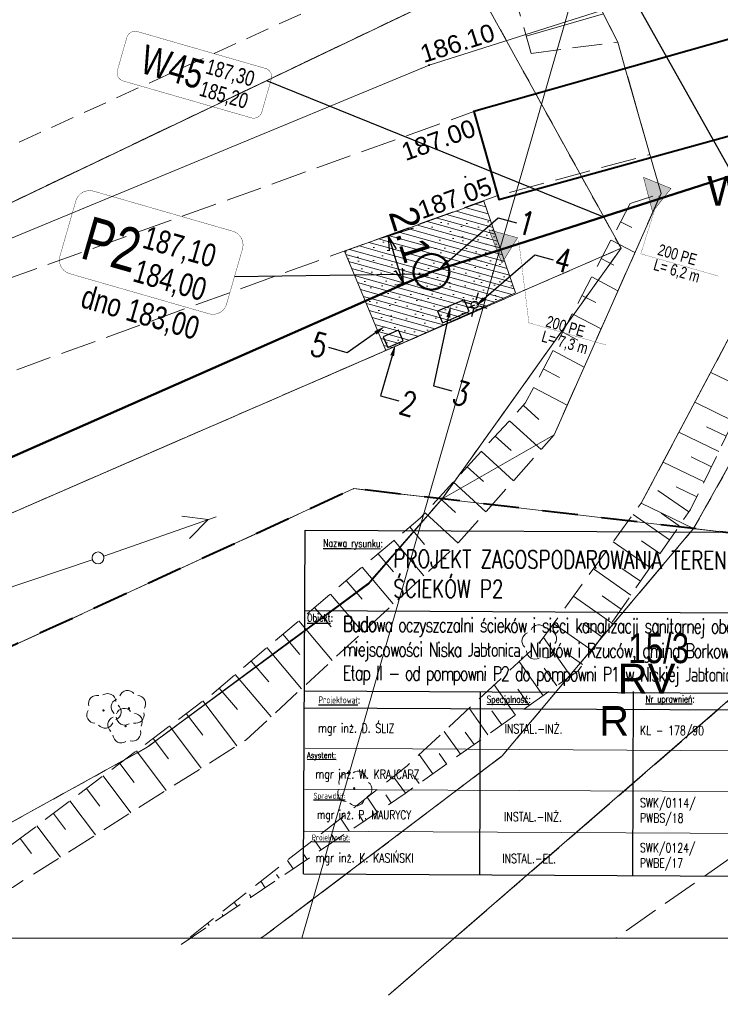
# Model space of a CAD drawing. Header units: metres. Extents: x 7482748 to 7484637, y 5684406 to 5687014.
# Tile 172 of 180: x 7484188 to 7484218, y 5685367 to 5685409. Entities that reach past the tile are written whole.
import ezdxf
from ezdxf import colors
from ezdxf.entities.mleader import LeaderData, LeaderLine
from ezdxf.enums import TextEntityAlignment as Align
from ezdxf.lldxf.tags import DXFTag
from ezdxf.math import Vec2, Vec3

# ---------------------------------------------------------------- set-up
doc = ezdxf.new("R2010")
doc.units = ezdxf.units.M
doc.header["$MEASUREMENT"] = 0
for name, pattern in [('ACAD_ISO03W100', [30, 12, -18]), ('BUBZ01_500', [1.75, 1.25, -0.5]), ('EGBO02_500', [2.5, 1.5, -1]), ('KTJZ01_500', [2, 1.5, -0.5]), ('l217_500', [2, 1.5, -0.5]), ('l218_500', [1, 0.5, -0.5]), ('PTTL_500', [1.5, 1, -0.5])]:
    doc.linetypes.add(name, pattern=pattern)
doc.layers.add('+opis sieci', color=7, linetype='Continuous')
doc.layers.add('IS_Węzeł_sieci_kanalizacyjnej_-_opisy', color=7, linetype='Continuous')
for name, color, linetype, lineweight in [('.domiar', 250, 'Continuous', 9), ('.ks gawitacja', 34, 'Continuous', 50), ('.ks tłoczny', 104, 'Continuous', 50), ('_Dzialki', 7, 'Continuous', 0), ('_Dzialki_opis', 7, 'Continuous', 0), ('_Kontury', 7, 'Continuous', 0), ('_Kontury_opis', 7, 'Continuous', 0), ('_Uzytki', 7, 'Continuous', 0), ('_Uzytki_opis', 7, 'Continuous', 0), ('BUBZ02_D', 7, 'BUBZ01_500', 13), ('BUBZ02_G', 7, 'BUBZ01_500', 13), ('BUBZ02_W', 7, 'Continuous', 13), ('GES__SUSM04_01P', 7, 'Continuous', 13), ('Kontur', 7, 'Continuous', 30), ('RTPW02_P', 7, 'Continuous', 0), ('SUPE_L_3', 1, 'Continuous', 13), ('TABELKI', 7, 'Continuous', 25)]:
    doc.layers.add(name, color=color, linetype=linetype, lineweight=lineweight)
for name, color, linetype, lineweight, true_color in [('_granica_obrębu', 7, 'Continuous', 0, 0x008000), ('GES__SUPS01_08P', 5, 'Continuous', 13, 0x0000ff), ('GES__SUPW_01_pL', 5, 'Continuous', 13, 0x0000ff), ('OBOP02_01', 7, 'Continuous', 13, 0x008000)]:
    doc.layers.add(name, color=color, linetype=linetype, lineweight=lineweight, true_color=true_color)
doc.layers.add('_ramki_nieplotowane', color=7, linetype='Continuous', lineweight=0, plot=False)
for name, color, linetype, lineweight, transparency in [('BUBI03_01', 7, 'Continuous', 40, 0.5), ('KTJZ01_O', 7, 'KTJZ01_500', 13, 0.5), ('PTTL04_O', 7, 'PTTL_500', 13, 0.5), ('RTPW02_G', 7, 'Continuous', 13, 0.25)]:
    doc.layers.add(name, color=color, linetype=linetype, lineweight=lineweight, transparency=transparency)
doc.layers.add('GES__SUPS01_08G', color=5, linetype='Continuous', lineweight=13, true_color=0x0000ff, transparency=0.25)
doc.layers.add('PTWP02_O', color=7, linetype='Continuous', lineweight=13, true_color=0x59d9ff, transparency=0.5)
doc.layers.add('IS_kanalizacja_sanitarna', color=7, linetype='SOLID', true_color=0x000000)
doc.layers.add('IS_Opisy_działek_Net', color=7, linetype='SOLID', true_color=0x000000)
doc.styles.get("Standard").update_dxf_attribs({"font": 'simplex.shx', "width": 0.75})
doc.styles.add('STYL_ARIAL', font='simplex.shx', dxfattribs={"width": 0.75, "oblique": 0.1})
doc.styles.add('Style-Arial', font='arial.ttf')
tags = doc.linetypes.add('SOLID', pattern=[10, 10, 0]).pattern_tags.tags
tags[6:7] = [DXFTag(74, 4), DXFTag(75, 0), DXFTag(340, '0'), DXFTag(46, 0.0), DXFTag(50, 0.0), DXFTag(44, 0.0), DXFTag(45, 0.0)]
tags[4:5] = [DXFTag(74, 4), DXFTag(75, 0), DXFTag(340, '0'), DXFTag(46, 0.0), DXFTag(50, 0.0), DXFTag(44, 0.0), DXFTag(45, 0.0)]
doc.dimstyles.get("Standard").update_dxf_attribs({"dimtxt": 0.18, "dimasz": 0.18, "dimexe": 0.18, "dimexo": 0.0625, "dimgap": 0.09, "dimtad": 0, "dimtih": 1, "dimtoh": 1, "dimdec": 4, "dimzin": 0, "dimdsep": 46, "dimtxsty": 'Standard', "dimcen": 0.09, "dimadec": 0, "dimazin": 0, "dimtfac": 1, "dimtdec": 4, "dimtofl": 0, "dimtmove": 0, "dimatfit": 3, "dimfxl": 0, "dimtolj": 1, "dimtzin": 0, "dimarcsym": 0})

# ---------------------------------------------------------------- blocks, each defined once
blk = doc.blocks.new('OBOP02_01_22')
at = {"layer": 'OBOP02_01', "linetype": 'Continuous', "lineweight": 13}
h = blk.add_hatch(color=256, dxfattribs=at)
edge = h.paths.add_edge_path()
edge.add_arc((0, 0), 0.05, 0, 360)
for centre, start, end in [((-0.38, 0.12), 102, 222), ((0, 0.4), 30, 150), ((0.38, 0.12), 318, 78), ((-0.24, -0.32), 174, 294), ((0.24, -0.32), 246, 6)]:
    blk.add_arc(centre, 0.35, start, end, dxfattribs=at)
blk = doc.blocks.new('OBOP02_01_26')
at = {"layer": 'OBOP02_01', "linetype": 'Continuous', "lineweight": 13}
h = blk.add_hatch(color=256, dxfattribs=at)
edge = h.paths.add_edge_path()
edge.add_arc((0, 0), 0.05, 0, 360)
for centre, start, end in [((-0.38, 0.12), 102, 222), ((0, 0.4), 30, 150), ((0.38, 0.12), 318, 78), ((-0.24, -0.32), 174, 294), ((0.24, -0.32), 246, 6)]:
    blk.add_arc(centre, 0.35, start, end, dxfattribs=at)
blk = doc.blocks.new('OBOP02_01_30')
at = {"layer": 'OBOP02_01', "linetype": 'Continuous', "lineweight": 13}
h = blk.add_hatch(color=256, dxfattribs=at)
edge = h.paths.add_edge_path()
edge.add_arc((0, 0), 0.05, 0, 360)
for centre, start, end in [((-0.38, 0.12), 102, 222), ((0, 0.4), 30, 150), ((0.38, 0.12), 318, 78), ((-0.24, -0.32), 174, 294), ((0.24, -0.32), 246, 6)]:
    blk.add_arc(centre, 0.35, start, end, dxfattribs=at)
blk = doc.blocks.new('OBOP02_01_31')
at = {"layer": 'OBOP02_01', "linetype": 'Continuous', "lineweight": 13}
h = blk.add_hatch(color=256, dxfattribs=at)
edge = h.paths.add_edge_path()
edge.add_arc((0, 0), 0.05, 0, 360)
for centre, start, end in [((-0.38, 0.12), 102, 222), ((0, 0.4), 30, 150), ((0.38, 0.12), 318, 78), ((-0.24, -0.32), 174, 294), ((0.24, -0.32), 246, 6)]:
    blk.add_arc(centre, 0.35, start, end, dxfattribs=at)
blk = doc.blocks.new('OBOP02_01_32')
at = {"layer": 'OBOP02_01', "linetype": 'Continuous', "lineweight": 13}
h = blk.add_hatch(color=256, dxfattribs=at)
edge = h.paths.add_edge_path()
edge.add_arc((0, 0), 0.05, 0, 360)
for centre, start, end in [((-0.38, 0.12), 102, 222), ((0, 0.4), 30, 150), ((0.38, 0.12), 318, 78), ((-0.24, -0.32), 174, 294), ((0.24, -0.32), 246, 6)]:
    blk.add_arc(centre, 0.35, start, end, dxfattribs=at)
blk = doc.blocks.new('RTPW01_1')
at = {"layer": 'RTPW02_P', "linetype": 'Continuous', "lineweight": 0}
h = blk.add_hatch(color=256, dxfattribs=at)
edge = h.paths.add_edge_path()
edge.add_arc((0, 0), 0.045, 0, 360)
blk = doc.blocks.new('SUPS01')
at = {"layer": 'GES__SUPS01_08P', "linetype": 'Continuous', "lineweight": 13}
h = blk.add_hatch(color=256, dxfattribs=at)
edge = h.paths.add_edge_path()
edge.add_arc((0, 0), 0.045, 0, 360)
blk = doc.blocks.new('SUSM04_01_1')
at = {"layer": 'GES__SUSM04_01P', "linetype": 'Continuous', "lineweight": 13}
blk.add_circle((0, 0), 0.25, dxfattribs=at)
blk = doc.blocks.new('TerminatorOpen_0.5')
at = {"color": 0, "linetype": 'ByBlock', "lineweight": -2}
for q in [(-1, 0.25), (-1, 0), (-1, -0.25)]:
    blk.add_line((0, 0), q, dxfattribs=at)
blk = doc.blocks.new('*D1004')
at = {"layer": '.domiar', "color": 0, "linetype": 'Continuous', "lineweight": -2, "transparency": 16777216}
for p, q in [((7484205.025, 5685399.853), (7484203.693, 5685399.427)), ((7484204.426, 5685398.117), (7484204.164, 5685398.938)), ((7484205.658, 5685397.87), (7484204.326, 5685397.445))]:
    blk.add_line(p, q, dxfattribs=at)
at = {"layer": 'Defpoints', "color": 0, "linetype": 'Continuous', "transparency": 16777216}
for p in [(7484205.311, 5685399.944), (7484203.979, 5685399.519), (7484205.944, 5685397.962)]:
    blk.add_point(p, dxfattribs=at)
at = {"layer": '.domiar', "color": 0, "linetype": 'Continuous', "lineweight": -2, "transparency": 16777216, "xscale": 0.61, "yscale": 0.61, "zscale": 0.61}
for p, rotation in [((7484203.979, 5685399.519), 107.7108194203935), ((7484204.612, 5685397.536), 287.7108194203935)]:
    blk.add_blockref('TerminatorOpen_0.5', p, dxfattribs=dict(at, rotation=rotation))
at = {"layer": '.domiar', "color": 0, "linetype": 'Continuous', "transparency": 16777216, "insert": (7484204.905, 5685399.586), "char_height": 1.2, "attachment_point": 5, "rotation": 287.7108, "style": 'Style-Arial'}
blk.add_mtext('\\A1;2.1', dxfattribs=at)

msp = doc.modelspace()

# ---------------------------------------------------------------- hatches: boundary and pattern name
at = {"layer": '.domiar', "linetype": 'Continuous'}
h = msp.add_hatch(dxfattribs=at)
h.set_pattern_fill('ASPHALT', color=256, scale=2, angle=-15.536536)
h.set_pattern_definition([(344.463463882, (-1248393.6386, 2211905.416), (0.53570561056, 1.92691969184), [0, -2]), (344.463463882, (-1248395.3385, 2211906.1688), (0.53570561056, 1.92691969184), [0, -2]), (344.463463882, (-1248395.6146, 2211905.2131), (0.53570561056, 1.92691969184), [0, -2]), (344.463463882, (-1248394.5045, 2211904.8578), (0.53570561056, 1.92691969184), [0, -2]), (344.463463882, (-1248394.0896, 2211904.7269), (0.53570561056, 1.92691969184), [0, -2]), (344.463463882, (-1248394.3146, 2211906.1383), (0.53570561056, 1.92691969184), [0, -2]), (344.463463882, (-1248393.5932, 2211905.9897), (0.53570561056, 1.92691969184), [0, -2]), (344.463463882, (-1248394.7144, 2211905.7826), (0.53570561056, 1.92691969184), [0, -2]), (344.463463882, (-1248394.6722, 2211905.3558), (0.53570561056, 1.92691969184), [0, -2]), (344.463463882, (-1248395.0658, 2211905.2836), (0.53570561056, 1.92691969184), [0, -2]), (344.463463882, (-1248395.177, 2211905.574), (0.53570561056, 1.92691969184), [0, -2]), (344.463463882, (-1248394.0148, 2211905.2197), (0.53570561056, 1.92691969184), [0, -2]), (344.463463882, (-1248394.4901, 2211905.9174), (0.53570561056, 1.92691969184), [0, -2]), (344.463463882, (-1248394.7908, 2211906.2915), (0.53570561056, 1.92691969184), [0, -2]), (344.463463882, (-1248393.996, 2211905.754), (0.53570561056, 1.92691969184), [0, -2]), (344.463463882, (-1248395.2645, 2211905.894), (0.53570561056, 1.92691969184), [0, -2]), (344.463463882, (-1248394.6524, 2211905.1843), (0.53570561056, 1.92691969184), [0, -2]), (344.463463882, (-1248394.3778, 2211904.3245), (0.53570561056, 1.92691969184), [0, -2]), (344.463463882, (-1248395.5751, 2211904.6833), (0.53570561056, 1.92691969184), [0, -2]), (344.463463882, (-1248395.022, 2211904.732), (0.53570561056, 1.92691969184), [0, -2]), (344.463463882, (-1248395.4124, 2211904.8767), (0.53570561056, 1.92691969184), [0, -2]), (344.463463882, (-1248395.3347, 2211906.5457), (0.53570561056, 1.92691969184), [2, 0]), (344.463463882, (-1248395.4017, 2211906.3048), (0.53570561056, 1.92691969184), [2, 0]), (344.463463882, (-1248395.4687, 2211906.064), (0.53570561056, 1.92691969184), [2, 0]), (344.463463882, (-1248395.5356, 2211905.823), (0.53570561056, 1.92691969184), [2, 0]), (344.463463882, (-1248395.6026, 2211905.5822), (0.53570561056, 1.92691969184), [2, 0]), (344.463463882, (-1248395.6695, 2211905.3413), (0.53570561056, 1.92691969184), [2, 0]), (344.463463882, (-1248395.7365, 2211905.1005), (0.53570561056, 1.92691969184), [2, 0]), (344.463463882, (-1248395.8035, 2211904.8596), (0.53570561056, 1.92691969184), [2, 0])])
h.paths.add_polyline_path([(7484207.99042, 5685400.98217), (7484202.13255, 5685398.88483), (7484203.87922, 5685394.7147), (7484209.32608, 5685397.13286)])
at = {"layer": 'IS_kanalizacja_sanitarna', "linetype": 'Continuous', "ltscale": 0.01}
for points in [[(7484215.85484, 5685401.51776), (7484214.6967, 5685401.98809), (7484215.07903, 5685400.53764)], [(7484209.40917, 5685399.44572), (7484208.20493, 5685399.78085), (7484208.75027, 5685398.38349)]]:
    msp.add_hatch(color=256, dxfattribs=at).paths.add_polyline_path(points)

# ---------------------------------------------------------------- linework, layer by layer
at = {"layer": '.domiar', "linetype": 'Continuous'}
for points in [[(7484162.52355, 5685422.51013), (7484162.52355, 5685370.01013), (7484236.77355, 5685370.01013), (7484236.77355, 5685422.51013), (7484162.52355, 5685422.51013)], [(7484207.99042, 5685400.98217), (7484202.13255, 5685398.88483), (7484203.87922, 5685394.7147), (7484209.32608, 5685397.13286), (7484207.99042, 5685400.98217)], [(7484200.48228, 5685377.99845), (7484234.27028, 5685377.78916)], [(7484200.47355, 5685376.25986), (7484227.47758, 5685376.12904)], [(7484200.46475, 5685374.50805), (7484227.46894, 5685374.37503)]]:
    msp.add_lwpolyline(points, dxfattribs=at)
at = {"layer": '.ks gawitacja', "linetype": 'Continuous'}
msp.add_lwpolyline([(7484205.7915, 5685398.01553), (7484162.52355, 5685378.91923)], dxfattribs=at)
msp.add_ellipse((7484205.79271, 5685398.01525), major_axis=(0.75, 0), ratio=1, dxfattribs=at)
at = {"layer": '.ks tłoczny', "color": 111, "linetype": 'Continuous', "true_color": 0x70ffb8}
msp.add_lwpolyline([(7484224.40289, 5685403.9757), (7484205.7915, 5685398.01553)], dxfattribs=at)
at = {"color": 1, "linetype": 'ByBlock', "lineweight": 30}
for p, q in [((7484207.74722, 5685397.13841), (7484207.65868, 5685396.81993)), ((7484207.10192, 5685396.77386), (7484207.4204, 5685396.68532)), ((7484207.31496, 5685396.50717), (7484207.60685, 5685396.63348)), ((7484207.55501, 5685396.44704), (7484207.46647, 5685396.12856)), ((7484207.79329, 5685396.58165), (7484208.11177, 5685396.49311))]:
    msp.add_line(p, q, dxfattribs=at)
msp.add_lwpolyline([(7484207.1592, 5685396.83363), (7484206.04989, 5685396.35644), (7484206.25961, 5685395.86891), (7484207.36892, 5685396.3461)], close=True, dxfattribs=at)
msp.add_circle((7484207.60685, 5685396.63348), 0.14337, dxfattribs=at)
at = {"layer": '_Dzialki', "color": 96, "linetype": 'Continuous', "true_color": 0x008000, "flags": 128}
for points in [[(7484207.57428, 5685410.21261), (7484162.52355, 5685388.68986)], [(7484207.57428, 5685410.21261), (7484213.75428, 5685399.00261)], [(7484216.80428, 5685387.22261), (7484225.51428, 5685402.75261)], [(7484213.75428, 5685399.00261), (7484162.52355, 5685376.74158)], [(7484213.75428, 5685399.00261), (7484206.23428, 5685388.47261)], [(7484162.52355, 5685370.45921), (7484202.53428, 5685388.90261)], [(7484202.53428, 5685388.90261), (7484206.23428, 5685388.47261)], [(7484203.15428, 5685384.94261), (7484206.23428, 5685388.47261)], [(7484206.23428, 5685388.47261), (7484216.80428, 5685387.22261)], [(7484208.76428, 5685377.67261), (7484216.80428, 5685387.22261)], [(7484225.41428, 5685386.20261), (7484216.80428, 5685387.22261)], [(7484203.98428, 5685367.61261), (7484225.41428, 5685386.20261)], [(7484193.85428, 5685378.03261), (7484203.15428, 5685384.94261)], [(7484181.99428, 5685371.48261), (7484193.85428, 5685378.03261)], [(7484198.75428, 5685370.09261), (7484208.76428, 5685377.67261)], [(7484198.60975, 5685370.01013), (7484198.75428, 5685370.09261)]]:
    msp.add_lwpolyline(points, dxfattribs=at)
at = {"layer": '_granica_obrębu', "linetype": 'EGBO02_500', "lineweight": 40, "flags": 128}
msp.add_lwpolyline([(7484236.77355, 5685384.8624), (7484225.41428, 5685386.20261), (7484216.80428, 5685387.22261), (7484206.23428, 5685388.47261), (7484202.53428, 5685388.90261), (7484162.52355, 5685370.45921)], dxfattribs=at)
at = {"layer": '_Kontury', "color": 96, "linetype": 'l217_500', "true_color": 0x008000, "flags": 128}
for points in [[(7484162.52355, 5685388.68986), (7484207.57428, 5685410.21261)], [(7484225.51428, 5685402.75261), (7484216.80428, 5685387.22261)], [(7484213.75428, 5685399.00261), (7484162.52355, 5685376.74158)], [(7484206.23428, 5685388.47261), (7484213.75428, 5685399.00261)], [(7484162.52355, 5685370.45921), (7484202.53428, 5685388.90261)], [(7484202.53428, 5685388.90261), (7484206.23428, 5685388.47261)], [(7484203.15428, 5685384.94261), (7484206.23428, 5685388.47261)], [(7484216.80428, 5685387.22261), (7484208.76428, 5685377.67261)], [(7484216.80428, 5685387.22261), (7484225.41428, 5685386.20261)], [(7484193.85428, 5685378.03261), (7484203.15428, 5685384.94261)], [(7484220.82428, 5685382.21261), (7484212.65428, 5685375.12261)], [(7484181.99428, 5685371.48261), (7484193.85428, 5685378.03261)], [(7484208.76428, 5685377.67261), (7484198.75428, 5685370.09261)], [(7484212.65428, 5685375.12261), (7484203.98428, 5685367.61261)], [(7484198.75428, 5685370.09261), (7484198.60975, 5685370.01013)]]:
    msp.add_lwpolyline(points, dxfattribs=at)
at = {"layer": '_ramki_nieplotowane', "color": 3, "linetype": 'Continuous', "lineweight": 0, "flags": 128}
msp.add_lwpolyline([(7484200.34329, 5685370.01013), (7484215.42973, 5685422.51013)], dxfattribs=at)
at = {"layer": '_Uzytki', "color": 96, "linetype": 'l218_500', "true_color": 0x008000, "flags": 128}
for points in [[(7484207.57428, 5685410.21261), (7484162.52355, 5685388.68986)], [(7484213.75428, 5685399.00261), (7484207.57428, 5685410.21261)], [(7484216.80428, 5685387.22261), (7484225.51428, 5685402.75261)], [(7484162.52355, 5685376.74158), (7484213.75428, 5685399.00261)], [(7484206.23428, 5685388.47261), (7484213.75428, 5685399.00261)], [(7484162.52355, 5685370.45921), (7484202.53428, 5685388.90261)], [(7484202.53428, 5685388.90261), (7484206.23428, 5685388.47261)], [(7484206.23428, 5685388.47261), (7484203.15428, 5685384.94261)], [(7484208.76428, 5685377.67261), (7484216.80428, 5685387.22261)], [(7484225.41428, 5685386.20261), (7484216.80428, 5685387.22261)], [(7484203.15428, 5685384.94261), (7484193.85428, 5685378.03261)], [(7484220.82428, 5685382.21261), (7484212.65428, 5685375.12261)], [(7484193.85428, 5685378.03261), (7484181.99428, 5685371.48261)], [(7484198.75428, 5685370.09261), (7484208.76428, 5685377.67261)], [(7484212.65428, 5685375.12261), (7484203.98428, 5685367.61261)], [(7484198.60975, 5685370.01013), (7484198.75428, 5685370.09261)]]:
    msp.add_lwpolyline(points, dxfattribs=at)
at = {"layer": 'BUBI03_01', "linetype": 'Continuous', "lineweight": 40, "flags": 128}
msp.add_lwpolyline([(7484236.38428, 5685412.93261), (7484207.57428, 5685404.75261), (7484208.62428, 5685401.05261), (7484237.66428, 5685409.08261), (7484236.38428, 5685412.93261)], close=True, dxfattribs=at)
at = {"layer": 'BUBZ02_D', "linetype": 'BUBZ01_500', "lineweight": 13, "flags": 128}
for points in [[(7484209.98428, 5685407.19261), (7484213.61428, 5685407.67261), (7484208.50428, 5685417.71261), (7484205.73583, 5685422.51013)], [(7484237.30428, 5685406.47261), (7484237.37428, 5685408.19261), (7484222.54428, 5685403.25261), (7484214.60428, 5685388.29261), (7484210.33428, 5685382.43261), (7484204.76428, 5685377.25261), (7484195.27428, 5685369.75261)], [(7484175.21428, 5685368.32261), (7484175.53428, 5685367.23261), (7484188.19428, 5685372.14261), (7484198.01428, 5685378.35261), (7484206.69428, 5685386.37261), (7484210.94428, 5685391.16261), (7484215.43428, 5685401.30261), (7484214.14428, 5685400.89261)]]:
    msp.add_lwpolyline(points, dxfattribs=at)
at = {"layer": 'BUBZ02_G', "linetype": 'BUBZ01_500', "lineweight": 13, "flags": 128}
for points in [[(7484203.34982, 5685422.51013), (7484207.26428, 5685416.61261), (7484209.98428, 5685407.19261)], [(7484195.27428, 5685369.75261), (7484204.68428, 5685376.09261), (7484211.95428, 5685381.25261), (7484216.67428, 5685388.02261), (7484223.48428, 5685402.05261), (7484237.30428, 5685406.47261)], [(7484214.14428, 5685400.89261), (7484209.73428, 5685392.49261), (7484205.31428, 5685387.66261), (7484196.54428, 5685380.24261), (7484187.96428, 5685373.79261), (7484175.21428, 5685368.32261)]]:
    msp.add_lwpolyline(points, dxfattribs=at)
at = {"layer": 'BUBZ02_W', "linetype": 'Continuous', "lineweight": 13}
for p, q in [((7484209.77428, 5685407.92261), (7484213.01428, 5685408.85261)), ((7484213.73428, 5685400.12261), (7484214.21428, 5685399.87261)), ((7484213.33428, 5685399.34261), (7484214.33428, 5685398.82261)), ((7484212.92428, 5685398.57261), (7484213.45428, 5685398.29261)), ((7484212.52428, 5685397.80261), (7484213.62428, 5685397.22261)), ((7484212.11428, 5685397.02261), (7484212.69428, 5685396.72261)), ((7484211.70428, 5685396.25261), (7484212.91428, 5685395.61261)), ((7484211.30428, 5685395.47261), (7484211.93428, 5685395.14261)), ((7484210.89428, 5685394.70261), (7484212.20428, 5685394.01261)), ((7484210.48428, 5685393.93261), (7484211.17428, 5685393.57261)), ((7484219.10428, 5685393.02261), (7484217.52428, 5685393.78261)), ((7484210.08428, 5685393.15261), (7484211.49428, 5685392.41261)), ((7484209.65428, 5685392.40261), (7484210.30428, 5685391.80261)), ((7484218.48428, 5685391.74261), (7484216.85428, 5685392.53261)), ((7484209.06428, 5685391.75261), (7484210.39428, 5685390.54261)), ((7484218.17428, 5685391.10261), (7484217.34428, 5685391.50261)), ((7484208.47428, 5685391.11261), (7484209.14428, 5685390.50261)), ((7484217.86428, 5685390.46261), (7484216.18428, 5685391.27261)), ((7484207.88428, 5685390.47261), (7484209.23428, 5685389.23261)), ((7484217.55428, 5685389.82261), (7484216.70428, 5685390.24261)), ((7484207.29428, 5685389.82261), (7484207.97428, 5685389.20261)), ((7484217.24428, 5685389.19261), (7484215.52428, 5685390.02261)), ((7484206.70428, 5685389.18261), (7484208.07428, 5685387.92261)), ((7484216.60428, 5685387.92261), (7484215.30428, 5685388.82261)), ((7484216.93428, 5685388.55261), (7484216.06428, 5685388.97261)), ((7484206.11428, 5685388.53261), (7484206.80428, 5685387.90261)), ((7484205.52428, 5685387.89261), (7484206.91428, 5685386.61261)), ((7484215.79428, 5685386.75261), (7484214.26428, 5685387.82261)), ((7484216.19428, 5685387.34261), (7484215.43428, 5685387.87261)), ((7484204.88428, 5685387.29261), (7484205.49428, 5685386.56261)), ((7484204.21428, 5685386.73261), (7484205.47428, 5685385.24261)), ((7484214.98428, 5685385.59261), (7484213.42428, 5685386.67261)), ((7484215.38428, 5685386.17261), (7484214.61428, 5685386.71261)), ((7484203.54428, 5685386.17261), (7484204.19428, 5685385.41261)), ((7484202.88428, 5685385.60261), (7484204.18428, 5685384.06261)), ((7484214.16428, 5685384.42261), (7484212.59428, 5685385.53261)), ((7484214.57428, 5685385.01261), (7484213.79428, 5685385.55261)), ((7484202.21428, 5685385.04261), (7484202.88428, 5685384.25261)), ((7484201.54428, 5685384.47261), (7484202.90428, 5685382.87261)), ((7484213.35428, 5685383.26261), (7484211.75428, 5685384.38261)), ((7484213.76428, 5685383.84261), (7484212.96428, 5685384.40261)), ((7484200.88428, 5685383.91261), (7484201.57428, 5685383.09261)), ((7484200.21428, 5685383.34261), (7484201.62428, 5685381.68261)), ((7484212.54428, 5685382.10261), (7484210.91428, 5685383.23261)), ((7484212.95428, 5685382.68261), (7484212.14428, 5685383.24261)), ((7484199.54428, 5685382.78261), (7484200.26428, 5685381.93261)), ((7484211.63428, 5685381.03261), (7484210.49428, 5685382.64261)), ((7484198.87428, 5685382.22261), (7484200.33428, 5685380.49261)), ((7484212.13428, 5685381.51261), (7484211.38428, 5685382.04261)), ((7484198.21428, 5685381.65261), (7484198.95428, 5685380.78261)), ((7484210.48428, 5685380.20261), (7484209.47428, 5685381.63261)), ((7484211.05428, 5685380.61261), (7484210.52428, 5685381.36261)), ((7484197.54428, 5685381.09261), (7484199.05428, 5685379.31261)), ((7484196.87428, 5685380.52261), (7484197.64428, 5685379.62261)), ((7484209.32428, 5685379.38261), (7484208.42428, 5685380.65261)), ((7484209.90428, 5685379.79261), (7484209.42428, 5685380.47261)), ((7484196.19428, 5685379.98261), (7484197.61428, 5685378.09261)), ((7484208.16428, 5685378.56261), (7484207.37428, 5685379.68261)), ((7484208.74428, 5685378.97261), (7484208.32428, 5685379.57261)), ((7484195.49428, 5685379.45261), (7484196.18428, 5685378.54261)), ((7484194.79428, 5685378.93261), (7484196.12428, 5685377.16261)), ((7484207.00428, 5685377.74261), (7484206.32428, 5685378.70261)), ((7484207.58428, 5685378.15261), (7484207.21428, 5685378.67261)), ((7484194.10428, 5685378.40261), (7484194.74428, 5685377.55261)), ((7484193.40428, 5685377.88261), (7484194.64428, 5685376.22261)), ((7484205.85428, 5685376.92261), (7484205.27428, 5685377.73261)), ((7484206.42428, 5685377.33261), (7484206.11428, 5685377.77261)), ((7484192.70428, 5685377.35261), (7484193.30428, 5685376.55261)), ((7484192.00428, 5685376.83261), (7484193.16428, 5685375.28261)), ((7484204.69428, 5685376.10261), (7484204.23428, 5685376.74261)), ((7484205.27428, 5685376.51261), (7484205.01428, 5685376.87261)), ((7484191.30428, 5685376.30261), (7484191.86428, 5685375.56261)), ((7484190.60428, 5685375.78261), (7484191.68428, 5685374.35261)), ((7484203.51428, 5685375.30261), (7484203.09428, 5685375.93261)), ((7484204.10428, 5685375.70261), (7484203.87428, 5685376.03261)), ((7484189.91428, 5685375.25261), (7484190.42428, 5685374.57261)), ((7484202.33428, 5685374.51261), (7484201.97428, 5685375.05261)), ((7484202.92428, 5685374.91261), (7484202.73428, 5685375.20261)), ((7484189.21428, 5685374.73261), (7484190.20428, 5685373.41261)), ((7484188.51428, 5685374.20261), (7484188.98428, 5685373.57261)), ((7484201.16428, 5685373.72261), (7484200.85428, 5685374.16261)), ((7484201.74428, 5685374.11261), (7484201.58428, 5685374.36261)), ((7484199.98428, 5685372.92261), (7484199.74428, 5685373.28261)), ((7484200.57428, 5685373.32261), (7484200.43428, 5685373.52261)), ((7484199.39428, 5685372.53261), (7484199.28428, 5685372.68261)), ((7484198.80428, 5685372.13261), (7484198.62428, 5685372.40261)), ((7484198.21428, 5685371.73261), (7484198.14428, 5685371.84261)), ((7484197.62428, 5685371.34261), (7484197.50428, 5685371.52261)), ((7484197.04428, 5685370.94261), (7484196.99428, 5685371.01261)), ((7484196.45428, 5685370.54261), (7484196.39428, 5685370.63261)), ((7484195.86428, 5685370.15261), (7484195.84428, 5685370.17261))]:
    msp.add_line(p, q, dxfattribs=at)
at = {"layer": 'GES__SUPW_01_pL', "linetype": 'Continuous', "lineweight": 13, "flags": 128}
msp.add_lwpolyline([(7484162.52355, 5685387.53914), (7484185.94428, 5685398.52261), (7484205.69428, 5685406.70261), (7484236.77355, 5685416.57724)], dxfattribs=at)
at = {"layer": 'IS_kanalizacja_sanitarna', "linetype": 'Continuous', "ltscale": 0.01, "const_width": 0.02}
for points in [[(7484215.85484, 5685401.51776), (7484214.6967, 5685401.98809), (7484215.07903, 5685400.53764), (7484215.85484, 5685401.51776)], [(7484209.40917, 5685399.44572), (7484208.20493, 5685399.78085), (7484208.75027, 5685398.38349), (7484209.40917, 5685399.44572)]]:
    msp.add_lwpolyline(points, dxfattribs=at)
at = {"layer": 'IS_Opisy_działek_Net', "linetype": 'Continuous', "ltscale": 0.01, "const_width": 0.01}
for points in [[(7484215.35649, 5685401.22518), (7484214.5851, 5685398.77287), (7484217.84277, 5685397.83497)], [(7484209.45655, 5685399.32616), (7484209.88395, 5685395.87405), (7484213.14162, 5685394.93615)]]:
    msp.add_lwpolyline(points, dxfattribs=at)
at = {"layer": 'IS_Węzeł_sieci_kanalizacyjnej_-_opisy', "color": 18, "linetype": 'SOLID', "ltscale": 0.01, "true_color": 0x000000}
for points in [[(7484207.19629, 5685422.13334), (7484218.38899, 5685402.18575)], [(7484198.86176, 5685406.05025), (7484213.02193, 5685400.33103)], [(7484197.52034, 5685397.82143), (7484205.53305, 5685397.93302)]]:
    msp.add_lwpolyline(points, dxfattribs=at)
at = {"layer": 'IS_Węzeł_sieci_kanalizacyjnej_-_opisy', "color": 18, "linetype": 'SOLID', "ltscale": 0.01, "true_color": 0x000000, "const_width": 0.015}
for points in [[(7484192.84476, 5685406.03488), (7484198.22136, 5685404.48692, 0.414214), (7484198.66691, 5685404.73327), (7484199.06531, 5685406.11706, 0.414214), (7484198.81896, 5685406.56261), (7484193.44236, 5685408.11057, 0.414214), (7484192.99681, 5685407.86422), (7484192.59841, 5685406.48043, 0.414214), (7484192.84476, 5685406.03488)], [(7484190.5985, 5685397.93595), (7484196.44277, 5685396.25335, 0.414214), (7484197.18742, 5685396.66507), (7484197.85327, 5685398.97779, 0.414214), (7484197.44155, 5685399.72243), (7484191.59727, 5685401.40504, 0.414214), (7484190.85263, 5685400.99332), (7484190.18678, 5685398.68059, 0.414214), (7484190.5985, 5685397.93595)]]:
    msp.add_lwpolyline(points, format="xyb", dxfattribs=at)
at = {"layer": 'Kontur', "linetype": 'ACAD_ISO03W100', "lineweight": 30, "ltscale": 3}
for p, q in [((7484204.40147, 5685395.56929), (7484203.75999, 5685395.28911)), ((7484203.75999, 5685395.28911), (7484203.96012, 5685394.83091)), ((7484204.6016, 5685395.11109), (7484204.40147, 5685395.56929)), ((7484203.96012, 5685394.83091), (7484204.6016, 5685395.11109))]:
    msp.add_line(p, q, dxfattribs=at)
at = {"layer": 'KTJZ01_O', "linetype": 'KTJZ01_500', "lineweight": 13, "flags": 128}
for points in [[(7484162.52355, 5685383.20057), (7484175.38428, 5685389.19261), (7484208.58428, 5685401.22261), (7484214.96428, 5685402.94261), (7484213.93428, 5685406.56261), (7484207.57428, 5685404.75261), (7484173.92428, 5685392.66261), (7484162.52355, 5685387.29087)], [(7484219.50094, 5685370.01013), (7484235.58428, 5685381.86261), (7484236.09428, 5685381.90261), (7484239.30428, 5685387.41261), (7484237.89428, 5685387.01261), (7484213.52429, 5685370.01013)]]:
    msp.add_lwpolyline(points, dxfattribs=at)
at = {"layer": 'PTTL04_O', "linetype": 'PTTL_500', "lineweight": 13, "flags": 128}
msp.add_lwpolyline([(7484162.52355, 5685391.66365), (7484205.43428, 5685411.18261), (7484194.45428, 5685429.59261)], dxfattribs=at)
at = {"layer": 'PTWP02_O', "linetype": 'Continuous', "lineweight": 13, "flags": 128}
for points in [[(7484205.73583, 5685422.51013), (7484208.50428, 5685417.71261), (7484213.61428, 5685407.67261), (7484213.93428, 5685406.56261), (7484214.96428, 5685402.94261), (7484215.43428, 5685401.30261), (7484210.94428, 5685391.16261), (7484206.23428, 5685388.47261), (7484203.14428, 5685384.89261), (7484193.85428, 5685378.03261), (7484181.99428, 5685371.48261), (7484178.5314, 5685370.01013)], [(7484198.60986, 5685370.01013), (7484198.75428, 5685370.09261), (7484208.76428, 5685377.67261), (7484216.80428, 5685387.22261), (7484214.60428, 5685388.29261), (7484222.54428, 5685403.25261), (7484222.69428, 5685405.03261), (7484223.04428, 5685409.14261), (7484223.16428, 5685410.49261), (7484218.88428, 5685414.56261), (7484217.97428, 5685415.43261), (7484210.5263, 5685422.51013)]]:
    msp.add_lwpolyline(points, dxfattribs=at)
at = {"layer": 'SUPE_L_3', "linetype": 'Continuous'}
for p, q in [((7484192.02428, 5685386.07261), (7484196.74428, 5685387.71261)), ((7484195.30428, 5685387.74261), (7484196.41428, 5685387.60261)), ((7484195.63428, 5685386.80261), (7484196.41428, 5685387.60261)), ((7484186.80428, 5685384.32261), (7484191.54428, 5685385.91261))]:
    msp.add_line(p, q, dxfattribs=at)
at = {"layer": 'TABELKI'}
for p, q in [((7484200.41199, 5685372.71209), (7484200.48315, 5685387.15883)), ((7484200.48315, 5685387.15883), (7484234.2387, 5685386.99255)), ((7484200.46651, 5685383.7805), (7484234.22206, 5685383.61421)), ((7484200.44987, 5685380.40216), (7484234.20542, 5685380.23588)), ((7484207.84194, 5685380.36575), (7484207.80482, 5685372.67567)), ((7484214.27101, 5685380.37325), (7484214.23369, 5685372.644)), ((7484200.44637, 5685379.69289), (7484227.4504, 5685379.55987)), ((7484200.41199, 5685372.71209), (7484234.16754, 5685372.54581))]:
    msp.add_line(p, q, dxfattribs=at)

# ---------------------------------------------------------------- block references
at = {"layer": 'GES__SUPS01_08P', "linetype": 'Continuous', "lineweight": 13}
msp.add_blockref('SUPS01', (7484205.69428, 5685406.70261), dxfattribs=at)
at = {"layer": 'GES__SUSM04_01P', "linetype": 'Continuous', "lineweight": 13, "rotation": 246.51}
msp.add_blockref('SUSM04_01_1', (7484191.78428, 5685385.99261), dxfattribs=at)
at = {"layer": 'OBOP02_01', "linetype": 'Continuous', "lineweight": 13}
for name, p, rotation in [('OBOP02_01_22', (7484210.33428, 5685382.43261), 222.56), ('OBOP02_01_31', (7484192.01428, 5685379.58261), 261.75), ('OBOP02_01_30', (7484193.08428, 5685379.67261), 225.46), ('OBOP02_01_26', (7484192.94428, 5685378.92261), 225.38), ('OBOP02_01_32', (7484202.54428, 5685376.31261), 264.17)]:
    msp.add_blockref(name, p, dxfattribs=dict(at, rotation=rotation))
at = {"layer": 'RTPW02_P', "linetype": 'Continuous', "lineweight": 0}
for p in [(7484207.57428, 5685404.75261), (7484208.58428, 5685401.22261)]:
    msp.add_blockref('RTPW01_1', p, dxfattribs=at)
at = {"layer": 'RTPW02_P', "linetype": 'Continuous', "lineweight": 0, "rotation": 16.02471607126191}
msp.add_blockref('RTPW01_1', (7484207.20913, 5685402.00793), dxfattribs=at)

# ---------------------------------------------------------------- texts
at = {"layer": '_Dzialki_opis', "color": 96, "true_color": 0x008000, "insert": (7484214.06428, 5685381.55261), "char_height": 1.25, "attachment_point": 7, "line_spacing_factor": 0.6, "style": 'STYL_ARIAL'}
msp.add_mtext('\\fArial|b0|i0|c238238|p39;15/3', dxfattribs=at)
at = {"layer": '_Kontury_opis', "color": 96, "linetype": 'Continuous', "lineweight": 13, "true_color": 0x008000, "style": 'Style-Arial'}
msp.add_text('RV', height=1.25, dxfattribs=at).set_placement((7484213.61428, 5685380.29261))
at = {"layer": '_Uzytki_opis', "color": 96, "linetype": 'Continuous', "lineweight": 13, "true_color": 0x008000, "style": 'Style-Arial'}
for s, p in [('Wp', (7484217.36428, 5685400.79261)), ('R', (7484212.83428, 5685378.52261))]:
    msp.add_text(s, height=1.25, dxfattribs=at).set_placement(p)
at = {"layer": 'GES__SUPS01_08G', "linetype": 'Continuous', "lineweight": 13, "style": 'Style-Arial'}
msp.add_text('186.10', height=0.75, rotation=17.63, dxfattribs=at).set_placement((7484205.35428, 5685407.14261), align=Align.MIDDLE_LEFT)
at = {"layer": 'IS_Opisy_działek_Net', "linetype": 'Continuous', "ltscale": 0.01, "char_height": 0.4824, "rotation": 343.938549}
for s, insert, attachment_point in [('{\\fArial|b0|i0|c238|p34;200 PE}', (7484215.25956, 5685398.72824), 7), ('\\fArial|b0|i0;L= 6,2 m', (7484215.21374, 5685398.56911), 1), ('{\\fArial|b0|i0|c238|p34;200 PE}', (7484210.55841, 5685395.71616), 7), ('\\fArial|b0|i0;L= 7,3 m', (7484210.51259, 5685395.55703), 1)]:
    msp.add_mtext(s, dxfattribs=dict(at, insert=insert, attachment_point=attachment_point))
at = {"layer": 'IS_Węzeł_sieci_kanalizacyjnej_-_opisy', "color": 18, "linetype": 'SOLID', "ltscale": 0.01, "true_color": 0x000000, "rotation": 343.938549}
for s, insert, char_height, attachment_point in [('\\fArial|b0|i0;W45', (7484196.00926, 5685405.65889), 1.224, 9), ('\\fArial|b0|i0;187,30', (7484196.23094, 5685406.24816), 0.6444, 7), ('\\fArial|b0|i0;185,20', (7484196.17417, 5685406.05097), 0.6444, 1), ('\\fArial|b0|i0;P2', (7484193.23703, 5685397.96197), 1.836, 9), ('\\fArial|b0|i0;187,10', (7484193.54935, 5685398.86605), 0.9648, 7), ('\\fArial|b0|i0;184,00', (7484193.46071, 5685398.55816), 0.9648, 1), ('{\\fArial|b0|i0|c238|p34;dno 183,00}', (7484191.27078, 5685397.47425), 0.9648, 1)]:
    msp.add_mtext(s, dxfattribs=dict(at, insert=insert, char_height=char_height, attachment_point=attachment_point))
at = {"layer": 'RTPW02_G', "linetype": 'Continuous', "lineweight": 13, "style": 'Style-Arial'}
msp.add_text('187.00', height=0.75, rotation=19.76, dxfattribs=at).set_placement((7484207.46428, 5685404.45261), align=Align.TOP_RIGHT)
msp.add_text('187.05', height=0.75, rotation=19.92, dxfattribs=at).set_placement((7484208.40428, 5685401.31261), align=Align.RIGHT)
at = {"layer": 'TABELKI', "attachment_point": 1, "rotation": 359.717757}
for s, insert, char_height, width in [('{\\Fsimplex.shx|c238;\\LNazwa rysunku\\l:}', (7484201.23986, 5685386.77491), 0.31941, 12.8212784), ('{\\Fsimplex.shx|c238;\\LObiekt\\l:}', (7484200.5681, 5685383.63769), 0.31941, 12.8212784), ('{\\Fsimplex.shx|c238;\\LProjektował\\l:}', (7484201.04941, 5685380.17567), 0.29484, 11.8350262), ('{\\Fsimplex.shx|c238;\\LSpecjalność\\l:}', (7484208.11503, 5685380.2004), 0.29484, 11.8350262), ('{\\Fsimplex.shx|c238;\\LNr uprawnień\\l:}', (7484214.78759, 5685380.21677), 0.29484, 11.8350262), ('{\\fsimplex.shx|b0|i0|c238|p0;\\LAsystent:}', (7484200.56688, 5685377.82442), 0.2457, 9.8625218), ('{\\fsimplex.shx|b0|i0|c238|p0;\\LSprawdził:}', (7484200.84022, 5685376.12176), 0.2457, 9.8625218), ('{\\fsimplex.shx|b0|i0|c238|p0;\\LProjektował:}', (7484200.76606, 5685374.36752), 0.2457, 9.8625218)]:
    msp.add_mtext(s, dxfattribs=dict(at, insert=insert, char_height=char_height, width=width))
at = {"layer": 'TABELKI', "lineweight": 25, "attachment_point": 1, "rotation": 359.717757}
for s, insert, char_height, width in [('PROJEKT ZAGOSPODAROWANIA TERENU POMPOWNI \\PŚCIEKÓW P2', (7484204.19462, 5685386.33342), 0.75, 29.4904078), ('\\pt20.474;{\\T0.85;Budo\\H0.92308x;wa oczyszczalni ścieków i sieci kanalizacji sanitarnej obejmującej\\Pmiejscowości Niska Jabłonica, Ninków i Rzuców, gmina Borkowice\\PEtap II - od pompowni P2 do pompowni P1 w Niskiej Jabłonicy}', (7484202.07386, 5685383.54464), 0.65, 48.1059249), ('{\\Fsimplex.shx|c238;\\H0.6622x;mgr inż. D. ŚLIZ}', (7484201.03216, 5685379.03952), 0.5797292, 20.6432854), ('{\\Fsimplex.shx|c238;INSTAL.-INŻ.}', (7484208.86493, 5685379.00535), 0.3839063, 26.8362711), ('{\\Fsimplex.shx|c238;KL - 178/90}', (7484214.55138, 5685378.93768), 0.3839063, 26.8362711), ('{\\H0.6622x;mgr inż. W. KRAJCARZ}', (7484200.91926, 5685377.10566), 0.5797292, 20.6432854), ('SWK/0114/\\PPWBS/18', (7484214.55562, 5685375.89625), 0.383906, 26.8362711), ('mgr inż. P. MAURYCY', (7484200.98465, 5685375.39147), 0.3652294, 13.0052698), ('{\\Fsimplex.shx|c238;INSTAL.-INŻ.}', (7484208.83942, 5685375.30984), 0.3839063, 26.8362711), ('{\\H0.6622x;mgr inż. K. KASIŃSKI}', (7484200.93249, 5685373.58977), 0.5797292, 20.6432854), ('SWK/0124/\\PPWBE/17', (7484214.55058, 5685374.00678), 0.383906, 26.8362711), ('INSTAL.-EL.', (7484208.76525, 5685373.5556), 0.3839063, 26.8362711)]:
    msp.add_mtext(s, dxfattribs=dict(at, insert=insert, char_height=char_height, width=width))

# ---------------------------------------------------------------- dimensions: what is measured, and where the dimension line sits
at = {"layer": '.domiar', "color": 7, "linetype": 'Continuous'}
dim = msp.add_linear_dim(base=(7484203.9787, 5685399.51874), p1=(7484205.94428, 5685397.9617), p2=(7484205.31115, 5685399.94426), angle=107.710819, dimstyle='Standard', override={"dimtxt": 1.2, "dimasz": 0.61, "dimexe": 0.3, "dimexo": 0.3, "dimgap": 0.3, "dimtad": 1, "dimtih": 0, "dimtoh": 0, "dimdec": 1, "dimzin": 11, "dimdsep": 0, "dimtxsty": 'Style-Arial', "dimblk": 'TerminatorOpen_0.5', "dimadec": 4, "dimazin": 3, "dimtdec": 1, "dimatfit": 1, "dimldrblk": 'TerminatorOpen_0.5', "dimfrac": 2, "dimtzin": 11}, dxfattribs=at)
dim.commit()
dim.dimension.update_dxf_attribs({"geometry": '*D1004', "text_midpoint": (7484204.04487, 5685399.31153), "dimtype": 161})

# ---------------------------------------------------------------- leaders
at = {"layer": '+opis sieci', "linetype": 'ByBlock', "lineweight": 30}
ml = msp.add_multileader_mtext('Standard', dxfattribs=at)
ml.set_content('1', color=256)
ml.set_leader_properties()
ml.build(insert=Vec2(0, 0))
ml.multileader.update_dxf_attribs({"dogleg_length": 0.8, "arrow_head_size": 0.5})
ctx = ml.context
ctx.base_point, ctx.char_height, ctx.arrow_head_size, ctx.landing_gap_size, ctx.plane_origin, ctx.plane_x_axis, ctx.plane_y_axis = Vec3(7484209.36165, 5685400.07), 1, 0.5, 0.09, Vec3(7484216.11698, 5685399.82886), Vec3(0.96345985, -0.26785281), Vec3(0.26785281, 0.96345985)
notes = []
notes.append((ctx, [(0, (1, 1, 0), (7484208.59088, 5685400.28428), (0.96345985, -0.26785281), 0.8, [(0, [(7484206.08754, 5685398.11113)], 0, [])])]))
ctx.mtext.insert, ctx.mtext.text_direction, ctx.mtext.rotation, ctx.mtext.flow_direction = Vec3(7484209.60907, 5685400.62397), Vec3(0.96345985, -0.26785281), 6.0120216, 5
ml = msp.add_multileader_mtext('Standard', dxfattribs=at)
ml.set_content('4', color=256)
ml.set_leader_properties()
ml.build(insert=Vec2(0, 0))
ml.multileader.update_dxf_attribs({"dogleg_length": 0.8, "arrow_head_size": 0.5})
ctx = ml.context
ctx.base_point, ctx.char_height, ctx.arrow_head_size, ctx.landing_gap_size, ctx.plane_origin, ctx.plane_x_axis, ctx.plane_y_axis = Vec3(7484210.9024, 5685398.51981), 1, 0.5, 0.09, Vec3(7484217.65774, 5685398.27866), Vec3(0.96345985, -0.26785281), Vec3(0.26785281, 0.96345985)
notes.append((ctx, [(0, (1, 1, 0), (7484210.13164, 5685398.73409), (0.96345985, -0.26785281), 0.8, [(0, [(7484207.6283, 5685396.56094)], 0, [])])]))
ctx.mtext.insert, ctx.mtext.text_direction, ctx.mtext.rotation, ctx.mtext.flow_direction = Vec3(7484211.14983, 5685399.07378), Vec3(0.96345985, -0.26785281), 6.0120216, 5
ml = msp.add_multileader_mtext('Standard', dxfattribs=at)
ml.set_content('3', color=256)
ml.set_leader_properties()
ml.build(insert=Vec2(0, 0))
ml.multileader.update_dxf_attribs({"dogleg_length": 0.8, "arrow_head_size": 0.5})
ctx = ml.context
ctx.base_point, ctx.char_height, ctx.arrow_head_size, ctx.landing_gap_size, ctx.plane_origin, ctx.plane_x_axis, ctx.plane_y_axis = Vec3(7484206.64606, 5685393.01448), 1, 0.5, 0.09, Vec3(7484213.40139, 5685392.77334), Vec3(0.96345985, -0.26785281), Vec3(0.26785281, 0.96345985)
notes.append((ctx, [(0, (1, 1, 0), (7484205.87529, 5685393.22877), (0.96345985, -0.26785281), 0.8, [(0, [(7484206.60455, 5685396.59504)], 0, [])])]))
ctx.mtext.insert, ctx.mtext.text_direction, ctx.mtext.rotation, ctx.mtext.flow_direction = Vec3(7484206.8667, 5685393.47211), Vec3(0.96345985, -0.26785281), 6.0120216, 5
ml = msp.add_multileader_mtext('Standard', dxfattribs=at)
ml.set_content('5', color=256)
ml.set_leader_properties()
ml.build(insert=Vec2(0, 0))
ml.multileader.update_dxf_attribs({"dogleg_length": 0.8, "arrow_head_size": 0.5})
ctx = ml.context
ctx.base_point, ctx.char_height, ctx.arrow_head_size, ctx.landing_gap_size, ctx.plane_origin, ctx.plane_x_axis, ctx.plane_y_axis = Vec3(7484200.8189, 5685395.01206), 1, 0.5, 0.09, Vec3(7484211.58684, 5685392.97185), Vec3(0.96345985, -0.26785281), Vec3(0.26785281, 0.96345985)
ctx.text_align_type = 2
notes.append((ctx, [(1, (1, 1, 0), (7484202.24482, 5685394.61564), (-0.96345985, 0.26785281), 0.8, [(0, [(7484203.85098, 5685395.73402)], 0, [])])]))
ctx.mtext.insert, ctx.mtext.text_direction, ctx.mtext.rotation, ctx.mtext.alignment, ctx.mtext.flow_direction = Vec3(7484201.52126, 5685395.33576), Vec3(0.96345985, -0.26785281), 6.0120216, 3, 5
ml = msp.add_multileader_mtext('Standard', dxfattribs=at)
ml.set_content('2', color=256)
ml.set_leader_properties()
ml.build(insert=Vec2(0, 0))
ml.multileader.update_dxf_attribs({"dogleg_length": 0.8, "arrow_head_size": 0.5})
ctx = ml.context
ctx.base_point, ctx.char_height, ctx.arrow_head_size, ctx.landing_gap_size, ctx.plane_origin, ctx.plane_x_axis, ctx.plane_y_axis = Vec3(7484204.4213, 5685392.5867), 1, 0.5, 0.09, Vec3(7484214.51689, 5685393.58768), Vec3(0.96345985, -0.26785281), Vec3(0.26785281, 0.96345985)
notes.append((ctx, [(0, (1, 1, 0), (7484203.65053, 5685392.80098), (0.96345985, -0.26785281), 0.8, [(0, [(7484204.28086, 5685394.971)], 0, [])])]))
ctx.mtext.insert, ctx.mtext.text_direction, ctx.mtext.rotation, ctx.mtext.flow_direction = Vec3(7484204.64193, 5685393.04432), Vec3(0.96345985, -0.26785281), 6.0120216, 5
for ctx, leaders in notes:
    for number, flags, end, landing, length, lines in leaders:
        leader = LeaderData()
        leader.index, (leader.has_last_leader_line, leader.has_dogleg_vector, leader.attachment_direction) = number, flags
        leader.last_leader_point, leader.dogleg_vector, leader.dogleg_length = Vec3(end), Vec3(landing), length
        for number, points, colour, breaks in lines:
            line = LeaderLine()
            line.index, line.vertices, line.color, line.breaks = number, Vec3.list(points), colors.encode_raw_color(colour), breaks
            leader.lines.append(line)
        ctx.leaders.append(leader)

doc.saveas('drawing.dxf')
